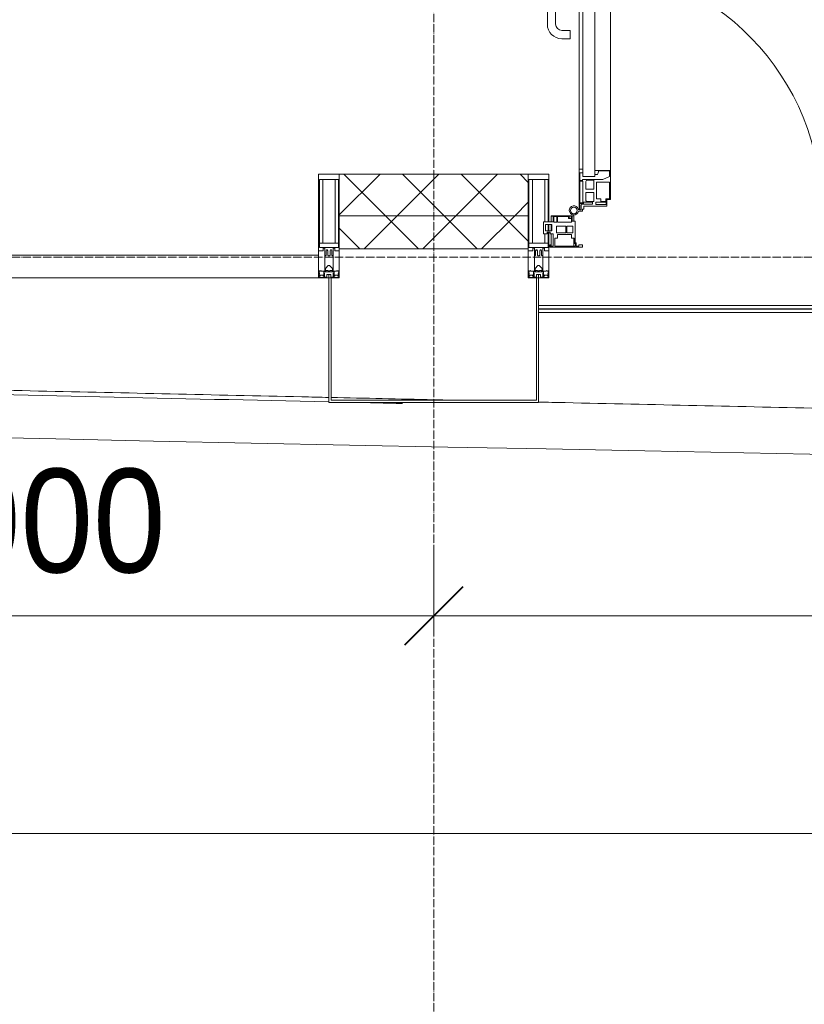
# Model space of a CAD drawing. Header units: millimetres. Extents: x 5617 to 183965, y 7718 to 172958.
# Tile 23 of 120: x 46127 to 48018, y 13599 to 15972. Entities that reach past the tile are written whole.
import ezdxf

# ---------------------------------------------------------------- set-up
doc = ezdxf.new("R2010")
doc.units = ezdxf.units.MM
doc.linetypes.add('ADSK_Линия сетки', pattern=[25, 20, -2.5, 0, -2.5])
doc.linetypes.add('Линия сетки', pattern=[25, 20, -2.5, 0, -2.5])
for name, color, linetype, lineweight in [('Двери', 7, 'Continuous', 18), ('Импосты витража', 7, 'Continuous', 18), ('Колонны', 7, 'Continuous', 18), ('Ограждение', 7, 'Continuous', 18), ('Оси', 7, 'Continuous', 9), ('Панели витража', 7, 'Continuous', 18), ('Поручни', 7, 'Continuous', 18), ('Размеры', 7, 'Continuous', 9), ('Размеры-100', 7, 'Continuous', 9), ('Стены разрез', 7, 'Continuous', 40), ('Стены штриховка', 7, 'Continuous', 40), ('Форма', 7, 'Continuous', 18), ('Формообразующий элемент-перекрытие', 7, 'Continuous', 18), ('Элементы узлов', 7, 'Continuous', 18)]:
    doc.layers.add(name, color=color, linetype=linetype, lineweight=lineweight)
doc.styles.add('Arial', font='arial.ttf', dxfattribs={"width": 0.9, "height": 250})
doc.dimstyles.new('Основной_2_5_мм', dxfattribs={"dimscale": 304.8, "dimtxt": 255.06485, "dimasz": 0.463911, "dimexe": 0.492126, "dimexo": 0.492126, "dimgap": 0.098425, "dimtad": 1, "dimdec": 0, "dimdsep": 46, "dimtxsty": 'Arial', "dimblk1": 'OBLIQUE', "dimblk2": 'OBLIQUE', "dimsah": 1, "dimcen": 0.09, "dimdle": 0.492126, "dimazin": 2, "dimtfac": 1, "dimtdec": 4, "dimtix": 1, "dimtmove": 0, "dimatfit": 3, "dimfxl": 1, "dimtvp": 1, "dimtolj": 1, "dimtzin": 0, "dimlwd": 20, "dimlwe": 20, "dimarcsym": 2})
pattern_1 = [(45, (0, 0), (-70.71068, 70.71068), []), (135, (0, 0), (-70.71068, -70.71068), [])]

# ---------------------------------------------------------------- blocks, each defined once
blk = doc.blocks.new('A_PAN_ALU_Door_Double - EXT_1_Double_EQ-7506763-МКСС_К4_L05_18_600_')
at = {"layer": 'Двери', "color": 254, "lineweight": 5, "true_color": 0xcccccc}
for p, q in [((-575.1, -160.7), (-585.4, -160.7)), ((-583.7, -164.2), (-583.7, -262.2)), ((-581.6, -179.2), (-581.6, -164.2)), ((-581.6, -164.2), (-578.6, -164.2)), ((-578.6, -164.2), (-578.6, -174.5)), ((-575.1, -165.6), (-575.1, -160.7)), ((-572.4, -165.6), (-575.1, -165.6)), ((-572.4, -173.3), (-572.4, -165.6)), ((572.4, -165.6), (575.1, -165.6)), ((572.4, -173.3), (572.4, -165.6)), ((575.1, -160.7), (585.4, -160.7)), ((575.1, -165.6), (575.1, -160.7)), ((581.6, -164.2), (578.6, -164.2)), ((578.6, -164.2), (578.6, -174.5)), ((581.6, -179.2), (581.6, -164.2)), ((583.7, -164.2), (583.7, -262.2)), ((-572.9, -179.2), (-581.6, -179.2)), ((-581.6, -233.4), (-581.6, -180.9)), ((-581.6, -180.9), (-574.6, -180.9)), ((-575.5, -177.5), (-551.3, -177.5)), ((-574.6, -180.9), (-574.6, -233.4)), ((-572.9, -182.2), (-572.9, -179.2)), ((-551.3, -182.2), (-572.9, -182.2)), ((-517.1, -173.3), (-572.4, -173.3)), ((-567.6, -186.7), (-566.1, -184)), ((-567.6, -205.7), (-567.6, -186.7)), ((-566.1, -184), (-547.7, -184)), ((-551.3, -177.5), (-551.3, -182.2)), ((-547.7, -184), (-547.7, -205.7)), ((-543.6, -182.2), (-543.6, -176.7)), ((-543.6, -176.7), (-518.6, -176.7)), ((-518.6, -182.2), (-543.6, -182.2)), ((-531.2, -191), (-531.2, -184.4)), ((-531.2, -184.4), (-518.8, -184.4)), ((-518.8, -184.4), (-518.8, -191)), ((-518.6, -176.7), (-518.6, -182.2)), ((-517.1, -189.3), (-517.1, -173.3)), ((-508.2, -189.3), (-517.1, -189.3)), ((-508.2, -259.2), (-508.2, -189.3)), ((508.2, -189.3), (517.1, -189.3)), ((508.2, -259.2), (508.2, -189.3)), ((517.1, -173.3), (572.4, -173.3)), ((517.1, -189.3), (517.1, -173.3)), ((518.6, -176.7), (518.6, -182.2)), ((543.6, -176.7), (518.6, -176.7)), ((518.6, -182.2), (543.6, -182.2)), ((518.8, -184.4), (518.8, -191)), ((531.2, -184.4), (518.8, -184.4)), ((531.2, -191), (531.2, -184.4)), ((543.6, -182.2), (543.6, -176.7)), ((547.7, -184), (547.7, -205.7)), ((566.1, -184), (547.7, -184)), ((551.3, -177.5), (551.3, -182.2)), ((575.5, -177.5), (551.3, -177.5)), ((551.3, -182.2), (572.9, -182.2)), ((567.6, -186.7), (566.1, -184)), ((567.6, -205.7), (567.6, -186.7)), ((572.9, -179.2), (581.6, -179.2)), ((572.9, -182.2), (572.9, -179.2)), ((574.6, -180.9), (574.6, -233.4)), ((581.6, -180.9), (574.6, -180.9)), ((581.6, -233.4), (581.6, -180.9)), ((-547.7, -205.7), (-567.6, -205.7)), ((-567.6, -232.6), (-567.6, -213.6)), ((-567.6, -213.6), (-547.7, -213.6)), ((-547.7, -213.6), (-547.7, -235.3)), ((-541.3, -230.6), (-541.3, -191)), ((-541.3, -191), (-531.2, -191)), ((-518.8, -191), (-510.6, -191)), ((-510.6, -191), (-510.6, -230.6)), ((510.6, -191), (510.6, -230.6)), ((518.8, -191), (510.6, -191)), ((541.3, -191), (531.2, -191)), ((541.3, -230.6), (541.3, -191)), ((547.7, -205.7), (567.6, -205.7)), ((567.6, -213.6), (547.7, -213.6)), ((547.7, -213.6), (547.7, -235.3)), ((567.6, -232.6), (567.6, -213.6)), ((-574.6, -233.4), (-581.6, -233.4)), ((-581.6, -253.1), (-581.6, -235.1)), ((-581.6, -235.1), (-575.4, -235.1)), ((-575.4, -235.1), (-575.4, -237.1)), ((-575.4, -237.1), (-526.4, -237.1)), ((-566.1, -235.3), (-567.6, -232.6)), ((-547.7, -235.3), (-566.1, -235.3)), ((-510.6, -230.6), (-541.3, -230.6)), ((-526.4, -237.1), (-510.6, -244.7)), ((510.6, -230.6), (541.3, -230.6)), ((526.4, -237.1), (510.6, -244.7)), ((575.4, -237.1), (526.4, -237.1)), ((547.7, -235.3), (566.1, -235.3)), ((566.1, -235.3), (567.6, -232.6)), ((574.6, -233.4), (581.6, -233.4)), ((575.4, -235.1), (575.4, -237.1)), ((581.6, -235.1), (575.4, -235.1)), ((581.6, -253.1), (581.6, -235.1)), ((-583.7, -244.2), (-583.7, -677.3)), ((-574.6, -253.1), (-581.6, -253.1)), ((-574.6, -244.2), (-546, -244.2)), ((-574.6, -244.2), (-574.6, -677.3)), ((-574.6, -262.2), (-574.6, -253.1)), ((-546, -677.3), (-546, -244.2)), ((-539.3, -249.6), (-546, -249.6)), ((-546, -249.6), (-546, -259.2)), ((-546, -259.2), (-508.2, -259.2)), ((-537.1, -255.7), (-539.3, -249.6)), ((-537.1, -257.7), (-537.1, -255.7)), ((-510.6, -257.7), (-537.1, -257.7)), ((-510.6, -244.7), (-510.6, -257.7)), ((-508.2, -662.3), (-508.2, -259.2)), ((546, -259.2), (508.2, -259.2)), ((508.2, -662.3), (508.2, -259.2)), ((510.6, -244.7), (510.6, -257.7)), ((510.6, -257.7), (537.1, -257.7)), ((537.1, -255.7), (539.3, -249.6)), ((537.1, -257.7), (537.1, -255.7)), ((539.3, -249.6), (546, -249.6)), ((546, -677.3), (546, -244.2)), ((574.6, -244.2), (546, -244.2)), ((546, -249.6), (546, -259.2)), ((574.6, -244.2), (574.6, -677.3)), ((574.6, -253.1), (581.6, -253.1)), ((574.6, -262.2), (574.6, -253.1)), ((583.7, -244.2), (583.7, -677.3)), ((-583.7, -262.2), (-574.6, -262.2)), ((583.7, -262.2), (574.6, -262.2)), ((-574.6, -659.3), (-583.7, -659.3)), ((-583.7, -659.3), (-583.7, -758.9)), ((-574.6, -659.3), (-583.7, -659.3)), ((-583.7, -659.3), (-583.7, -758.9)), ((-574.6, -668.4), (-574.6, -659.3)), ((-574.6, -668.4), (-574.6, -659.3)), ((-508.2, -662.3), (-546, -662.3)), ((-546, -662.3), (-546, -672)), ((-508.2, -662.3), (-546, -662.3)), ((-546, -662.3), (-546, -672)), ((-537.1, -665.9), (-537.1, -663.8)), ((-537.1, -663.8), (-510.6, -663.8)), ((-537.1, -665.9), (-537.1, -663.8)), ((-537.1, -663.8), (-510.6, -663.8)), ((-510.6, -663.8), (-510.6, -676.8)), ((-510.6, -663.8), (-510.6, -676.8)), ((-508.2, -732.3), (-508.2, -662.3)), ((-508.2, -732.3), (-508.2, -662.3)), ((508.2, -662.3), (546, -662.3)), ((508.2, -732.3), (508.2, -662.3)), ((508.2, -662.3), (546, -662.3)), ((508.2, -732.3), (508.2, -662.3)), ((510.6, -663.8), (510.6, -676.8)), ((537.1, -663.8), (510.6, -663.8)), ((510.6, -663.8), (510.6, -676.8)), ((537.1, -663.8), (510.6, -663.8)), ((537.1, -665.9), (537.1, -663.8)), ((537.1, -665.9), (537.1, -663.8)), ((546, -662.3), (546, -672)), ((546, -662.3), (546, -672)), ((574.6, -659.3), (583.7, -659.3)), ((574.6, -668.4), (574.6, -659.3)), ((574.6, -659.3), (583.7, -659.3)), ((574.6, -668.4), (574.6, -659.3)), ((583.7, -659.3), (583.7, -758.9)), ((583.7, -659.3), (583.7, -758.9)), ((-581.6, -686.5), (-581.6, -668.4)), ((-581.6, -668.4), (-574.6, -668.4)), ((-581.6, -686.5), (-581.6, -668.4)), ((-581.6, -668.4), (-574.6, -668.4)), ((-575.4, -686.5), (-581.6, -686.5)), ((-575.4, -686.5), (-581.6, -686.5)), ((-581.6, -740.6), (-581.6, -688.2)), ((-581.6, -688.2), (-574.6, -688.2)), ((-581.6, -740.6), (-581.6, -688.2)), ((-581.6, -688.2), (-574.6, -688.2)), ((-526.4, -684.5), (-575.4, -684.5)), ((-575.4, -684.5), (-575.4, -686.5)), ((-526.4, -684.5), (-575.4, -684.5)), ((-575.4, -684.5), (-575.4, -686.5)), ((-574.6, -677.3), (-546, -677.3)), ((-574.6, -688.2), (-574.6, -740.6)), ((-574.6, -688.2), (-574.6, -740.6)), ((-567.6, -688.9), (-566.1, -686.3)), ((-567.6, -688.9), (-566.1, -686.3)), ((-566.1, -686.3), (-547.7, -686.3)), ((-566.1, -686.3), (-547.7, -686.3)), ((-547.7, -686.3), (-547.7, -708)), ((-547.7, -686.3), (-547.7, -708)), ((-546, -672), (-539.3, -672)), ((-546, -672), (-539.3, -672)), ((-539.3, -672), (-537.1, -665.9)), ((-539.3, -672), (-537.1, -665.9)), ((-510.6, -676.8), (-526.4, -684.5)), ((-510.6, -676.8), (-526.4, -684.5)), ((510.6, -676.8), (526.4, -684.5)), ((510.6, -676.8), (526.4, -684.5)), ((526.4, -684.5), (575.4, -684.5)), ((526.4, -684.5), (575.4, -684.5)), ((539.3, -672), (537.1, -665.9)), ((539.3, -672), (537.1, -665.9)), ((546, -672), (539.3, -672)), ((546, -672), (539.3, -672)), ((574.6, -677.3), (546, -677.3)), ((547.7, -686.3), (547.7, -708)), ((566.1, -686.3), (547.7, -686.3)), ((547.7, -686.3), (547.7, -708)), ((566.1, -686.3), (547.7, -686.3)), ((567.6, -688.9), (566.1, -686.3)), ((567.6, -688.9), (566.1, -686.3)), ((581.6, -668.4), (574.6, -668.4)), ((581.6, -668.4), (574.6, -668.4)), ((581.6, -688.2), (574.6, -688.2)), ((574.6, -688.2), (574.6, -740.6)), ((581.6, -688.2), (574.6, -688.2)), ((574.6, -688.2), (574.6, -740.6)), ((575.4, -684.5), (575.4, -686.5)), ((575.4, -684.5), (575.4, -686.5)), ((575.4, -686.5), (581.6, -686.5)), ((575.4, -686.5), (581.6, -686.5)), ((581.6, -686.5), (581.6, -668.4)), ((581.6, -686.5), (581.6, -668.4)), ((581.6, -740.6), (581.6, -688.2)), ((581.6, -740.6), (581.6, -688.2)), ((-567.6, -708), (-567.6, -688.9)), ((-567.6, -708), (-567.6, -688.9)), ((-547.7, -708), (-567.6, -708)), ((-547.7, -708), (-567.6, -708)), ((-541.3, -730.5), (-541.3, -691)), ((-541.3, -691), (-510.6, -691)), ((-541.3, -730.5), (-541.3, -691)), ((-541.3, -691), (-510.6, -691)), ((-510.6, -691), (-510.6, -730.6)), ((-510.6, -691), (-510.6, -730.6)), ((541.3, -691), (510.6, -691)), ((510.6, -691), (510.6, -730.6)), ((541.3, -691), (510.6, -691)), ((510.6, -691), (510.6, -730.6)), ((541.3, -730.5), (541.3, -691)), ((541.3, -730.5), (541.3, -691)), ((547.7, -708), (567.6, -708)), ((547.7, -708), (567.6, -708)), ((567.6, -708), (567.6, -688.9)), ((567.6, -708), (567.6, -688.9)), ((-567.6, -734.8), (-567.6, -715.8)), ((-567.6, -715.8), (-547.7, -715.8)), ((-567.6, -734.8), (-567.6, -715.8)), ((-567.6, -715.8), (-547.7, -715.8)), ((-566.1, -737.5), (-567.6, -734.8)), ((-566.1, -737.5), (-567.6, -734.8)), ((-547.7, -715.8), (-547.7, -737.5)), ((-547.7, -715.8), (-547.7, -737.5)), ((-531.2, -730.5), (-541.3, -730.5)), ((-531.2, -730.5), (-541.3, -730.5)), ((-531.2, -737.1), (-531.2, -730.5)), ((-531.2, -737.1), (-531.2, -730.5)), ((-510.6, -730.6), (-518.8, -730.6)), ((-518.8, -730.6), (-518.8, -737.1)), ((-510.6, -730.6), (-518.8, -730.6)), ((-518.8, -730.6), (-518.8, -737.1)), ((-517.1, -741.8), (-517.1, -732.3)), ((-517.1, -732.3), (-508.2, -732.3)), ((-517.1, -741.8), (-517.1, -732.3)), ((-517.1, -732.3), (-508.2, -732.3)), ((517.1, -732.3), (508.2, -732.3)), ((517.1, -732.3), (508.2, -732.3)), ((510.6, -730.6), (518.8, -730.6)), ((510.6, -730.6), (518.8, -730.6)), ((517.1, -741.8), (517.1, -732.3)), ((517.1, -741.8), (517.1, -732.3)), ((518.8, -730.6), (518.8, -737.1)), ((518.8, -730.6), (518.8, -737.1)), ((531.2, -730.5), (541.3, -730.5)), ((531.2, -737.1), (531.2, -730.5)), ((531.2, -730.5), (541.3, -730.5)), ((531.2, -737.1), (531.2, -730.5)), ((567.6, -715.8), (547.7, -715.8)), ((547.7, -715.8), (547.7, -737.5)), ((567.6, -715.8), (547.7, -715.8)), ((547.7, -715.8), (547.7, -737.5)), ((566.1, -737.5), (567.6, -734.8)), ((566.1, -737.5), (567.6, -734.8)), ((567.6, -734.8), (567.6, -715.8)), ((567.6, -734.8), (567.6, -715.8)), ((-583.7, -758.9), (-578.6, -758.9)), ((-583.7, -758.9), (-578.6, -758.9)), ((-574.6, -740.6), (-581.6, -740.6)), ((-574.6, -740.6), (-581.6, -740.6)), ((-581.6, -750.3), (-581.6, -742.3)), ((-581.6, -742.3), (-572.9, -742.3)), ((-581.6, -750.3), (-581.6, -742.3)), ((-581.6, -742.3), (-572.9, -742.3)), ((-579.8, -750.3), (-581.6, -750.3)), ((-579.8, -750.3), (-581.6, -750.3)), ((-578.6, -748.9), (-579.8, -748.9)), ((-579.8, -748.9), (-579.8, -750.3)), ((-578.6, -748.9), (-579.8, -748.9)), ((-579.8, -748.9), (-579.8, -750.3)), ((-578.6, -758.9), (-578.6, -748.9)), ((-578.6, -758.9), (-578.6, -748.9)), ((-572.9, -742.3), (-572.9, -739.3)), ((-572.9, -739.3), (-543.6, -739.3)), ((-572.9, -742.3), (-572.9, -739.3)), ((-572.9, -739.3), (-543.6, -739.3)), ((-547.7, -737.5), (-566.1, -737.5)), ((-547.7, -737.5), (-566.1, -737.5)), ((-543.6, -739.3), (-543.6, -744.8)), ((-543.6, -739.3), (-543.6, -744.8)), ((-543.6, -744.8), (-518.6, -744.8)), ((-543.6, -744.8), (-518.6, -744.8)), ((-518.8, -737.1), (-531.2, -737.1)), ((-518.8, -737.1), (-531.2, -737.1)), ((-518.6, -744.8), (-518.6, -741.8)), ((-518.6, -741.8), (-517.1, -741.8)), ((-518.6, -744.8), (-518.6, -741.8)), ((-518.6, -741.8), (-517.1, -741.8)), ((518.6, -741.8), (517.1, -741.8)), ((518.6, -741.8), (517.1, -741.8)), ((518.6, -744.8), (518.6, -741.8)), ((518.6, -744.8), (518.6, -741.8)), ((543.6, -744.8), (518.6, -744.8)), ((543.6, -744.8), (518.6, -744.8)), ((518.8, -737.1), (531.2, -737.1)), ((518.8, -737.1), (531.2, -737.1)), ((543.6, -739.3), (543.6, -744.8)), ((572.9, -739.3), (543.6, -739.3)), ((543.6, -739.3), (543.6, -744.8)), ((572.9, -739.3), (543.6, -739.3)), ((547.7, -737.5), (566.1, -737.5)), ((547.7, -737.5), (566.1, -737.5)), ((572.9, -742.3), (572.9, -739.3)), ((572.9, -742.3), (572.9, -739.3)), ((581.6, -742.3), (572.9, -742.3)), ((581.6, -742.3), (572.9, -742.3)), ((574.6, -740.6), (581.6, -740.6)), ((574.6, -740.6), (581.6, -740.6)), ((578.6, -748.9), (579.8, -748.9)), ((578.6, -758.9), (578.6, -748.9)), ((578.6, -748.9), (579.8, -748.9)), ((578.6, -758.9), (578.6, -748.9)), ((583.7, -758.9), (578.6, -758.9)), ((583.7, -758.9), (578.6, -758.9)), ((579.8, -748.9), (579.8, -750.3)), ((579.8, -748.9), (579.8, -750.3)), ((579.8, -750.3), (581.6, -750.3)), ((579.8, -750.3), (581.6, -750.3)), ((581.6, -750.3), (581.6, -742.3)), ((581.6, -750.3), (581.6, -742.3))]:
    blk.add_line(p, q, dxfattribs=at)
at = {"layer": 'Двери', "color": 254, "lineweight": 5, "true_color": 0xe5e5e5}
for p, q in [((-625.1, -576.5), (-605.1, -576.5)), ((-605.1, -576.5), (-605.1, -596.5)), ((625.1, -576.5), (605.1, -576.5)), ((605.1, -576.5), (605.1, -596.5)), ((-660.1, -685.7), (-660.1, -611.5)), ((-640.1, -611.5), (-640.1, -683.8)), ((-605.1, -596.5), (-625.1, -596.5)), ((605.1, -596.5), (625.1, -596.5)), ((640.1, -611.5), (640.1, -683.8)), ((660.1, -685.7), (660.1, -611.5)), ((-624.5, -698.8), (-597.6, -697.7)), ((-597.6, -723.5), (-597.6, -696)), ((-595.1, -693.5), (-583.6, -693.5)), ((595.1, -693.5), (583.6, -693.5)), ((597.6, -723.5), (597.6, -696)), ((624.5, -698.8), (597.6, -697.7)), ((-597.6, -721.7), (-626.4, -720.7)), ((-583.6, -726), (-595.1, -726)), ((583.6, -726), (595.1, -726)), ((597.6, -721.7), (626.4, -720.7))]:
    blk.add_line(p, q, dxfattribs=at)
at = {"layer": 'Двери', "color": 254, "lineweight": 5, "true_color": 0xcccccc}
for centre, radius, start, end in [((-596.2, -162.7), 11, 9.9716, 343.953), ((-596.2, -162.6), 8, 90, 270), ((-596.2, -162.6), 8, 270, 90), ((-583.7, -166.3), 2.03, 90, 163.9279), ((583.7, -166.3), 2.03, 16.0721, 90), ((596.2, -162.7), 11, 196.047, 170.0284), ((596.2, -162.6), 8, 90, 270), ((596.2, -162.6), 8, 270, 90), ((-575.5, -174.5), 3, 180, 270), ((575.5, -174.5), 3, 270, 0)]:
    blk.add_arc(centre, radius, start, end, dxfattribs=at)
at = {"layer": 'Двери', "color": 254, "lineweight": 5, "true_color": 0xe5e5e5}
for centre, radius, start, end in [((-596.2, -162.6), 596.2, 270.9387, 0.704), ((596.2, -162.6), 596.2, 179.296, 269.0613), ((-625.1, -611.5), 35, 90, 180), ((625.1, -611.5), 35, 0, 90), ((-625.1, -611.5), 15, 90, 180), ((625.1, -611.5), 15, 0, 90), ((-625.1, -685.7), 35, 180, 267.8055), ((-625.1, -683.8), 15, 180, 272.1944), ((625.1, -683.8), 15, 267.8056, 0), ((625.1, -685.7), 35, 272.1945, 0), ((-595.1, -696), 2.5, 90, 180), ((595.1, -696), 2.5, 0, 90), ((-595.1, -723.5), 2.5, 180, 270), ((595.1, -723.5), 2.5, 270, 0)]:
    blk.add_arc(centre, radius, start, end, dxfattribs=at)
at = {"layer": 'Панели витража', "color": 254, "lineweight": 5, "true_color": 0xcccccc}
for p, q in [((-654.3, -79.5), (-654.3, -74.5)), ((-654.3, -74.5), (-575.3, -74.5)), ((-652.8, -79.5), (-654.3, -79.5)), ((-652.8, -76.7), (-652.8, -79.5)), ((-646.3, -76.7), (-652.8, -76.7)), ((-651.2, -76.7), (-651.2, -106.6)), ((-646.3, -106.6), (-646.3, -76.7)), ((-592, -76.3), (-642.4, -76.3)), ((-642.4, -76.3), (-642.4, -95.5)), ((-596.2, -95.5), (-596.2, -76.2)), ((-595.8, -89), (-595, -88.2)), ((-595.8, -95.5), (-595.8, -89)), ((-595, -83.1), (-592, -83.1)), ((-595, -88.2), (-595, -83.1)), ((-593.3, -84.8), (-593.3, -136.5)), ((-590.3, -84.8), (-593.3, -84.8)), ((-592, -83.1), (-592, -76.3)), ((-590.3, -76.5), (-590.3, -84.8)), ((-583.9, -76.5), (-590.3, -76.5)), ((-583.9, -79.5), (-583.9, -76.5)), ((-575.3, -79.5), (-583.9, -79.5)), ((-575.3, -74.5), (-575.3, -79.5)), ((575.3, -74.5), (654.3, -74.5)), ((575.3, -79.5), (575.3, -74.5)), ((583.9, -79.5), (575.3, -79.5)), ((583.9, -76.5), (583.9, -79.5)), ((590.3, -76.5), (583.9, -76.5)), ((590.3, -84.8), (590.3, -76.5)), ((593.3, -84.8), (590.3, -84.8)), ((592, -76.3), (592, -83.1)), ((642.4, -76.3), (592, -76.3)), ((592, -83.1), (595, -83.1)), ((593.3, -136.5), (593.3, -84.8)), ((595, -83.1), (595, -88.2)), ((595, -88.2), (595.8, -89)), ((595.8, -89), (595.8, -95.5)), ((596.2, -76.2), (596.2, -95.5)), ((642.4, -95.5), (642.4, -76.3)), ((646.3, -76.7), (646.3, -106.6)), ((652.8, -76.7), (646.3, -76.7)), ((651.2, -106.6), (651.2, -76.7)), ((652.8, -79.5), (652.8, -76.7)), ((654.3, -79.5), (652.8, -79.5)), ((654.3, -74.5), (654.3, -79.5)), ((-669.2, -106.6), (-660.2, -106.6)), ((-669.2, -135.1), (-669.2, -106.6)), ((-664.2, -113.4), (-664.2, -128.4)), ((-649.2, -113.4), (-664.2, -113.4)), ((-660.2, -106.6), (-660.2, -110.1)), ((-660.2, -110.1), (-653.3, -110.1)), ((-653.3, -106.6), (-646.3, -106.6)), ((-653.3, -110.1), (-653.3, -106.6)), ((-651.2, -113.4), (-651.2, -128.4)), ((-649.2, -128.4), (-649.2, -113.4)), ((-642.4, -95.5), (-635.3, -95.5)), ((-637.8, -108.8), (-637.8, -125)), ((-615.2, -108.8), (-637.8, -108.8)), ((-635.3, -95.5), (-635.3, -105)), ((-635.3, -105), (-602.1, -105)), ((-615.2, -125), (-615.2, -108.8)), ((-613, -108.8), (-613, -125)), ((-598.7, -108.8), (-613, -108.8)), ((-602.1, -95.5), (-595.8, -95.5)), ((-602.1, -105), (-602.1, -95.5)), ((-598.7, -125), (-598.7, -108.8)), ((595.8, -95.5), (602.1, -95.5)), ((598.7, -108.8), (598.7, -125)), ((613, -108.8), (598.7, -108.8)), ((602.1, -95.5), (602.1, -105)), ((602.1, -105), (635.3, -105)), ((613, -125), (613, -108.8)), ((615.2, -108.8), (615.2, -125)), ((637.8, -108.8), (615.2, -108.8)), ((635.3, -95.5), (642.4, -95.5)), ((635.3, -105), (635.3, -95.5)), ((637.8, -125), (637.8, -108.8)), ((646.3, -106.6), (653.3, -106.6)), ((649.2, -113.4), (649.2, -128.4)), ((664.2, -113.4), (649.2, -113.4)), ((651.2, -128.4), (651.2, -113.4)), ((653.3, -106.6), (653.3, -110.1)), ((653.3, -110.1), (660.2, -110.1)), ((660.2, -106.6), (669.2, -106.6)), ((660.2, -110.1), (660.2, -106.6)), ((664.2, -128.4), (664.2, -113.4)), ((669.2, -106.6), (669.2, -135.1)), ((-645.9, -135.1), (-669.2, -135.1)), ((-664.2, -128.4), (-649.2, -128.4)), ((-651.2, -135.1), (-651.2, -148.5)), ((-645.9, -148.5), (-645.9, -135.1)), ((-644.3, -134.5), (-644.3, -148.2)), ((-637.3, -134.5), (-644.3, -134.5)), ((-637.8, -125), (-615.2, -125)), ((-637.3, -148.2), (-637.3, -134.5)), ((-635.9, -134.2), (-635.9, -148.4)), ((-601.9, -134.2), (-635.9, -134.2)), ((-613, -125), (-598.7, -125)), ((-601.9, -142.8), (-601.9, -134.2)), ((-600.3, -136.5), (-600.3, -150)), ((-593.3, -136.5), (-600.3, -136.5)), ((-596.2, -150), (-596.2, -136.5)), ((600.3, -136.5), (593.3, -136.5)), ((596.2, -136.5), (596.2, -150)), ((598.7, -125), (613, -125)), ((600.3, -150), (600.3, -136.5)), ((635.9, -134.2), (601.9, -134.2)), ((601.9, -134.2), (601.9, -142.8)), ((615.2, -125), (637.8, -125)), ((635.9, -148.4), (635.9, -134.2)), ((637.3, -134.5), (637.3, -148.2)), ((644.3, -134.5), (637.3, -134.5)), ((644.3, -148.2), (644.3, -134.5)), ((645.9, -135.1), (645.9, -148.5)), ((669.2, -135.1), (645.9, -135.1)), ((649.2, -128.4), (664.2, -128.4)), ((651.2, -148.5), (651.2, -135.1)), ((-651.2, -148.5), (-645.9, -148.5)), ((-651.2, -150), (-651.2, -148.5)), ((-600.3, -150), (-651.2, -150)), ((-644.3, -148.2), (-637.3, -148.2)), ((-635.9, -148.4), (-608.9, -148.4)), ((-608.9, -142.8), (-601.9, -142.8)), ((-608.9, -148.4), (-608.9, -142.8)), ((-607.5, -144.4), (-607.5, -148.7)), ((-601.5, -144.4), (-607.5, -144.4)), ((-607.5, -148.7), (-601.5, -148.7)), ((-601.5, -148.7), (-601.5, -144.4)), ((-600.3, -150), (-596.2, -150)), ((596.2, -150), (600.3, -150)), ((651.2, -150), (600.3, -150)), ((601.5, -144.4), (601.5, -148.7)), ((607.5, -144.4), (601.5, -144.4)), ((601.5, -148.7), (607.5, -148.7)), ((601.9, -142.8), (608.9, -142.8)), ((607.5, -148.7), (607.5, -144.4)), ((608.9, -142.8), (608.9, -148.4)), ((608.9, -148.4), (635.9, -148.4)), ((637.3, -148.2), (644.3, -148.2)), ((645.9, -148.5), (651.2, -148.5)), ((651.2, -148.5), (651.2, -150))]:
    blk.add_line(p, q, dxfattribs=at)
blk = doc.blocks.new('Rectangular Mullion - 50Wx250H-2623690-МКСС_К4_L05_18_600_')
at = {"layer": 'Элементы узлов', "color": 254, "lineweight": 5, "true_color": 0xcccccc}
for p, q in [((-25, 65.2), (-25, 250)), ((-25, 250), (0, 250)), ((25, 250), (0, 250)), ((25, 65.2), (25, 250)), ((-23, 237.3), (0, 237.3)), ((-23, 237.3), (-23, 73.6)), ((-14.9, 84), (-14.9, 237.3)), ((23, 237.3), (0, 237.3)), ((14.9, 84), (14.9, 237.3)), ((23, 237.3), (23, 73.6)), ((0, 84), (-23, 84)), ((-0.5, 73.6), (-23, 73.6)), ((-14, 71.3), (-14, 65.2)), ((-10, 71.3), (-14, 71.3)), ((-10, 53), (-10, 71.3)), ((0, 84), (23, 84)), ((0.5, 73.6), (23, 73.6)), ((10, 71.3), (14, 71.3)), ((10, 53), (10, 71.3)), ((14, 71.3), (14, 65.2)), ((-14, 65.2), (-25, 65.2)), ((-8.7, 53), (-10, 53)), ((-10, 53), (-10, 17)), ((-8.7, 53), (-7, 54.7)), ((-7, 65.2), (-5.9, 67.3)), ((-7, 65.2), (-7, 54.7)), ((-4.1, 67.3), (-5.9, 67.3)), ((-4.1, 67.3), (-2.9, 65.1)), ((-2.9, 65.1), (-2.9, 54.6)), ((-1.3, 53), (-2.9, 54.6)), ((0, 53), (-1.3, 53)), ((0, 53), (1.3, 53)), ((1.3, 53), (2.9, 54.6)), ((4.1, 67.3), (2.9, 65.1)), ((2.9, 65.1), (2.9, 54.6)), ((4.1, 67.3), (5.9, 67.3)), ((7, 65.2), (5.9, 67.3)), ((7, 65.2), (7, 54.7)), ((8.7, 53), (7, 54.7)), ((8.7, 53), (10, 53)), ((10, 53), (10, 17)), ((14, 65.2), (25, 65.2)), ((-8.5, 23), (-1.5, 30)), ((-1.5, 30), (0, 30)), ((1.5, 30), (0, 30)), ((8.5, 23), (1.5, 30)), ((-23.8, 14.6), (-25, 14.2)), ((-25, 0), (-25, 14.2)), ((-22.3, 17), (-23.8, 17)), ((-23.8, 17), (-23.8, 14.6)), ((-22.5, 10.6), (-23.8, 14.6)), ((-22.5, 10.6), (-23.7, 9.9)), ((-23.7, 1.3), (-23.7, 9.9)), ((-23.7, 1.3), (-11.8, 1.3)), ((-23.2, 10.2), (-22.5, 8)), ((-22.5, 8), (-22.5, 4.5)), ((-21.3, 4.5), (-22.5, 4.5)), ((-22.3, 17), (-22.3, 16)), ((-22.3, 16), (-21.3, 16)), ((-19, 17.6), (-21.3, 16)), ((-21.3, 4.5), (-21.3, 6.5)), ((-21.3, 6.5), (-14.2, 6.5)), ((-18.4, 16.6), (-19, 17.6)), ((-7.4, 16.6), (-18.4, 16.6)), ((-14.2, 6.5), (-14.2, 4.5)), ((-13.2, 4.5), (-14.2, 4.5)), ((-13.2, 4.5), (-12.2, 7.2)), ((-12.7, 7.6), (-11.3, 11.4)), ((-12.7, 7.6), (-11.8, 6.9)), ((-12.2, 9), (-12.2, 14.8)), ((-12.2, 14.8), (0, 14.8)), ((-11.8, 1.3), (-11.8, 6.9)), ((-10.5, 11.2), (-11.3, 11.4)), ((-10.5, 1.5), (-10.5, 11.2)), ((-4.8, 1.5), (-10.5, 1.5)), ((-10, 17), (-7.5, 17)), ((-8.5, 18.5), (-8.5, 23)), ((-7.5, 18.5), (-8.5, 18.5)), ((-7.5, 17), (-7.5, 18.5)), ((-7.4, 18), (-7.4, 16.6)), ((-2.6, 18), (-7.4, 18)), ((0, 8), (-4.8, 8)), ((-4.8, 1.5), (-4.8, 8)), ((-2.6, 18), (-2.6, 16.8)), ((-2.6, 16.8), (0, 16.8)), ((2.6, 16.8), (0, 16.8)), ((0, 14.8), (0, 16.8)), ((0, 14.8), (0, 16.8)), ((12.2, 14.8), (0, 14.8)), ((0, 0), (0, 8)), ((0, 8), (4.8, 8)), ((0, 0), (0, 8)), ((2.6, 18), (2.6, 16.8)), ((2.6, 18), (7.4, 18)), ((4.8, 1.5), (4.8, 8)), ((4.8, 1.5), (10.5, 1.5)), ((7.4, 18), (7.4, 16.6)), ((7.4, 16.6), (18.4, 16.6)), ((7.5, 18.5), (8.5, 18.5)), ((7.5, 17), (7.5, 18.5)), ((10, 17), (7.5, 17)), ((8.5, 18.5), (8.5, 23)), ((10.5, 11.2), (11.3, 11.4)), ((10.5, 1.5), (10.5, 11.2)), ((12.7, 7.6), (11.3, 11.4)), ((12.7, 7.6), (11.8, 6.9)), ((11.8, 1.3), (11.8, 6.9)), ((23.7, 1.3), (11.8, 1.3)), ((12.2, 9), (12.2, 14.8)), ((13.2, 4.5), (12.2, 7.2)), ((13.2, 4.5), (14.2, 4.5)), ((21.3, 6.5), (14.2, 6.5)), ((14.2, 6.5), (14.2, 4.5)), ((18.4, 16.6), (19, 17.6)), ((19, 17.6), (21.3, 16)), ((22.3, 16), (21.3, 16)), ((21.3, 4.5), (21.3, 6.5)), ((21.3, 4.5), (22.5, 4.5)), ((22.3, 17), (22.3, 16)), ((22.3, 17), (23.8, 17)), ((22.5, 10.6), (23.8, 14.6)), ((22.5, 10.6), (23.7, 9.9)), ((23.2, 10.2), (22.5, 8)), ((22.5, 8), (22.5, 4.5)), ((23.7, 1.3), (23.7, 9.9)), ((23.8, 17), (23.8, 14.6)), ((23.8, 14.6), (25, 14.2)), ((25, 0), (25, 14.2)), ((-25, 0), (0, 0)), ((25, 0), (0, 0))]:
    blk.add_line(p, q, dxfattribs=at)
for centre, start, end in [((-0.5, 73.1), 360, 90), ((0.5, 73.1), 90, 180)]:
    blk.add_arc(centre, 0.5, start, end, dxfattribs=at)
blk = doc.blocks.new('Rectangular Mullion - R_StandardFrame_50Wx250H-V47-МКСС_К4_L05_18_600_')
at = {"layer": 'Импосты витража', "color": 254, "lineweight": 5, "true_color": 0xcccccc}
for p, q in [((-25, -250), (-25, 0)), ((-25, 0), (0, 0)), ((5, 0), (25, 0)), ((25, 0), (25, -250)), ((25, -250), (-25, -250))]:
    blk.add_line(p, q, dxfattribs=at)
blk = doc.blocks.new('Rectangular Mullion - 50Wx250H-V48-МКСС_К4_L05_18_600_')
at = {"layer": 'Элементы узлов', "color": 254, "lineweight": 5, "true_color": 0xcccccc}
for p, q in [((-25, 65.2), (-25, 250)), ((-25, 250), (0, 250)), ((25, 250), (0, 250)), ((25, 135.1), (25, 250)), ((-23, 237.3), (0, 237.3)), ((-23, 237.3), (-23, 73.6)), ((-14.9, 84), (-14.9, 237.3)), ((23, 237.3), (0, 237.3)), ((14.9, 135.1), (14.9, 237.3)), ((23, 237.3), (23, 135.1)), ((23, 128.4), (23, 113.4)), ((25, 113.4), (25, 128.4)), ((14.9, 84), (14.9, 106.6)), ((23, 110.1), (23, 73.6)), ((25, 65.2), (25, 110.1)), ((0, 84), (-23, 84)), ((-0.5, 73.6), (-23, 73.6)), ((-14, 71.3), (-14, 65.2)), ((-10, 71.3), (-14, 71.3)), ((-10, 53), (-10, 71.3)), ((0, 84), (23, 84)), ((0.5, 73.6), (23, 73.6)), ((10, 71.3), (14, 71.3)), ((10, 53), (10, 71.3)), ((14, 71.3), (14, 65.2)), ((-14, 65.2), (-25, 65.2)), ((-8.7, 53), (-10, 53)), ((-10, 53), (-10, 17)), ((-8.7, 53), (-7, 54.7)), ((-7, 65.2), (-5.9, 67.3)), ((-7, 65.2), (-7, 54.7)), ((-4.1, 67.3), (-5.9, 67.3)), ((-4.1, 67.3), (-2.9, 65.1)), ((-2.9, 65.1), (-2.9, 54.6)), ((-1.3, 53), (-2.9, 54.6)), ((0, 53), (-1.3, 53)), ((0, 53), (1.3, 53)), ((1.3, 53), (2.9, 54.6)), ((4.1, 67.3), (2.9, 65.1)), ((2.9, 65.1), (2.9, 54.6)), ((4.1, 67.3), (5.9, 67.3)), ((7, 65.2), (5.9, 67.3)), ((7, 65.2), (7, 54.7)), ((8.7, 53), (7, 54.7)), ((8.7, 53), (10, 53)), ((10, 53), (10, 17)), ((14, 65.2), (25, 65.2)), ((-8.5, 23), (-1.5, 30)), ((-1.5, 30), (0, 30)), ((1.5, 30), (0, 30)), ((8.5, 23), (1.5, 30)), ((-23.8, 14.6), (-25, 14.2)), ((-25, 0), (-25, 14.2)), ((-22.3, 17), (-23.8, 17)), ((-23.8, 17), (-23.8, 14.6)), ((-22.5, 10.6), (-23.8, 14.6)), ((-22.5, 10.6), (-23.7, 9.9)), ((-23.7, 1.3), (-23.7, 9.9)), ((-23.7, 1.3), (-11.8, 1.3)), ((-23.2, 10.2), (-22.5, 8)), ((-22.5, 8), (-22.5, 4.5)), ((-21.3, 4.5), (-22.5, 4.5)), ((-22.3, 17), (-22.3, 16)), ((-22.3, 16), (-21.3, 16)), ((-19, 17.6), (-21.3, 16)), ((-21.3, 4.5), (-21.3, 6.5)), ((-21.3, 6.5), (-14.2, 6.5)), ((-18.4, 16.6), (-19, 17.6)), ((-7.4, 16.6), (-18.4, 16.6)), ((-14.2, 6.5), (-14.2, 4.5)), ((-13.2, 4.5), (-14.2, 4.5)), ((-13.2, 4.5), (-12.2, 7.2)), ((-12.7, 7.6), (-11.3, 11.4)), ((-12.7, 7.6), (-11.8, 6.9)), ((-12.2, 9), (-12.2, 14.8)), ((-12.2, 14.8), (0, 14.8)), ((-11.8, 1.3), (-11.8, 6.9)), ((-10.5, 11.2), (-11.3, 11.4)), ((-10.5, 1.5), (-10.5, 11.2)), ((-4.8, 1.5), (-10.5, 1.5)), ((-10, 17), (-7.5, 17)), ((-8.5, 18.5), (-8.5, 23)), ((-7.5, 18.5), (-8.5, 18.5)), ((-7.5, 17), (-7.5, 18.5)), ((-7.4, 18), (-7.4, 16.6)), ((-2.6, 18), (-7.4, 18)), ((0, 8), (-4.8, 8)), ((-4.8, 1.5), (-4.8, 8)), ((-2.6, 18), (-2.6, 16.8)), ((-2.6, 16.8), (0, 16.8)), ((2.6, 16.8), (0, 16.8)), ((0, 14.8), (0, 16.8)), ((0, 14.8), (0, 16.8)), ((12.2, 14.8), (0, 14.8)), ((0, 0), (0, 8)), ((0, 8), (4.8, 8)), ((0, 0), (0, 8)), ((2.6, 18), (2.6, 16.8)), ((2.6, 18), (7.4, 18)), ((4.8, 1.5), (4.8, 8)), ((4.8, 1.5), (10.5, 1.5)), ((7.4, 18), (7.4, 16.6)), ((7.4, 16.6), (18.4, 16.6)), ((7.5, 18.5), (8.5, 18.5)), ((7.5, 17), (7.5, 18.5)), ((10, 17), (7.5, 17)), ((8.5, 18.5), (8.5, 23)), ((10.5, 11.2), (11.3, 11.4)), ((10.5, 1.5), (10.5, 11.2)), ((12.7, 7.6), (11.3, 11.4)), ((12.7, 7.6), (11.8, 6.9)), ((11.8, 1.3), (11.8, 6.9)), ((23.7, 1.3), (11.8, 1.3)), ((12.2, 9), (12.2, 14.8)), ((13.2, 4.5), (12.2, 7.2)), ((13.2, 4.5), (14.2, 4.5)), ((21.3, 6.5), (14.2, 6.5)), ((14.2, 6.5), (14.2, 4.5)), ((18.4, 16.6), (19, 17.6)), ((19, 17.6), (21.3, 16)), ((22.3, 16), (21.3, 16)), ((21.3, 4.5), (21.3, 6.5)), ((21.3, 4.5), (22.5, 4.5)), ((22.3, 17), (22.3, 16)), ((22.3, 17), (23.8, 17)), ((22.5, 10.6), (23.8, 14.6)), ((22.5, 10.6), (23.7, 9.9)), ((23.2, 10.2), (22.5, 8)), ((22.5, 8), (22.5, 4.5)), ((23.7, 1.3), (23.7, 9.9)), ((23.8, 17), (23.8, 14.6)), ((23.8, 14.6), (25, 14.2)), ((25, 0), (25, 14.2)), ((-25, 0), (0, 0)), ((25, 0), (0, 0))]:
    blk.add_line(p, q, dxfattribs=at)
for centre, start, end in [((-0.5, 73.1), 360, 90), ((0.5, 73.1), 90, 180)]:
    blk.add_arc(centre, 0.5, start, end, dxfattribs=at)
blk = doc.blocks.new('Rectangular Mullion - R_StandardFrame_50Wx250H-7505731-МКСС_К4_L05_18_600_')
at = {"layer": 'Импосты витража', "color": 254, "lineweight": 5, "true_color": 0xcccccc}
for p, q in [((-25, -250), (-25, 0)), ((-25, 0), (-5, 0)), ((0, 0), (25, 0)), ((25, 0), (25, -110.1)), ((25, -113.4), (25, -128.4)), ((25, -135.1), (25, -250)), ((25, -250), (-25, -250))]:
    blk.add_line(p, q, dxfattribs=at)
blk = doc.blocks.new('System Panel - A_PAN_Glass-7506762-МКСС_К4_L05_18_600_')
at = {"layer": 'Панели витража', "color": 254, "lineweight": 5, "true_color": 0xcccccc}
for p, q in [((656.25, 55), (-656.25, 55)), ((-656.25, 55), (-656.25, 0)), ((656.25, 0), (656.25, 55)), ((-656.25, 0), (656.25, 0))]:
    blk.add_line(p, q, dxfattribs=at)
blk = doc.blocks.new('Ограждение - Ограждение-5883719-МКСС_К4_L05_18_600_')
at = {"layer": 'Поручни', "color": 254, "lineweight": 5, "true_color": 0xcccccc}
for p, q in [((16015, -116.5), (14652.5, -116.5)), ((16015, -124.5), (14652.5, -124.5)), ((16015, -125.5), (14652.5, -125.5)), ((16015, -133.5), (14652.5, -133.5))]:
    blk.add_line(p, q, dxfattribs=at)
blk = doc.blocks.new('A_SLK_PAN_Type1 - Прямой тип панели-6537469-МКСС_К4_L05_18_600_')
at = {"layer": 'Колонны', "color": 254, "lineweight": 5, "true_color": 0xcccccc}
for p, q in [((-252.5, 300), (252.5, 300)), ((-252.5, 0), (-252.5, 300)), ((-247.5, 295), (-247.5, 0)), ((247.5, 295), (-247.5, 295)), ((247.5, 0), (247.5, 295)), ((252.5, 300), (252.5, 0)), ((-247.5, 0), (-252.5, 0)), ((252.5, 0), (247.5, 0))]:
    blk.add_line(p, q, dxfattribs=at)
blk = doc.blocks.new('135_SLK_K4_AR_FCD_rvt-1-МКСС_К4_L05_18_600_')
at = {"layer": 'Стены разрез', "lineweight": 5, "true_color": 0xcccccc}
h = blk.add_hatch(dxfattribs=at)
h.set_pattern_fill('FP_4', color=254, style=0, pattern_type=2)
h.set_pattern_definition(pattern_1)
h.paths.add_polyline_path([(97377.5, 15500), (97377.5, 15600), (96922.5, 15600), (96922.5, 15500), (97323.7, 15500)])
h = blk.add_hatch(dxfattribs=at)
h.set_pattern_fill('FP_4', color=254, style=0, pattern_type=2)
h.set_pattern_definition(pattern_1)
h.paths.add_polyline_path([(96922.5, 15420), (97377.5, 15420), (97377.5, 15500), (96922.5, 15500)])
at = {"layer": 'Стены разрез', "color": 254, "lineweight": 9, "true_color": 0xcccccc}
for p, q in [((97377.5, 15600), (96922.5, 15600)), ((96922.5, 15600), (96922.5, 15420)), ((97377.5, 15420), (97377.5, 15600)), ((96922.5, 15420), (97377.5, 15420))]:
    blk.add_line(p, q, dxfattribs=at)
at = {"layer": 'Стены штриховка', "color": 254, "lineweight": 9, "true_color": 0xcccccc}
blk.add_line((97377.5, 15500), (96922.5, 15500), dxfattribs=at)
at = {"layer": 'Форма', "color": 254, "lineweight": 5, "true_color": 0xcccccc}
blk.add_open_spline([(80795.7, 15229.8), (88613.3, 15218.3), (100397.6, 14727.4), (112945.7, 14812.1), (114520.3, 14829.2)], degree=3, knots=[0.74263, 0.74263, 0.74263, 0.74263, 55.669869, 63.599319, 63.599319, 63.599319, 63.599319], dxfattribs=at)
at = {"layer": 'Форма', "color": 254, "lineweight": 9, "true_color": 0xcccccc}
for points, knots in [([(95535, 15091.9), (95544.5, 15091.7), (95659.7, 15089.2), (95880.5, 15084.3), (96197.8, 15077.4), (96515, 15070.4), (96748.2, 15065.2), (96875.7, 15062.4), (96897.5, 15061.9)], [-0.81306021, -0.81306021, -0.81306021, -0.81306021, -0.8125, -0.80625, -0.8, -0.79375, -0.7875, -0.78621112, -0.78621112, -0.78621112, -0.78621112]), ([(96902.4, 15061.8), (96984.7, 15060), (97086.9, 15057.7), (97189.1, 15055.4), (97209.1, 15055)], [-0.786114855, -0.786114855, -0.786114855, -0.786114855, -0.78125, -0.780070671, -0.780070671, -0.780070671, -0.780070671]), ([(97402.5, 15050.7), (97423.8, 15050.3), (97550.9, 15047.4), (97783.6, 15042.3), (98100.8, 15035.3), (98417.9, 15028.3), (98639.3, 15023.5), (98755, 15020.9), (98765, 15020.7)], [-0.77625967, -0.77625967, -0.77625967, -0.77625967, -0.775, -0.76875, -0.7625, -0.75625, -0.75, -0.74941051, -0.74941051, -0.74941051, -0.74941051])]:
    blk.add_open_spline(points, degree=3, knots=knots, dxfattribs=at)
at = {"layer": 'Формообразующий элемент-перекрытие', "color": 254, "lineweight": 5, "true_color": 0xcccccc}
for points in [[(96897.5, 15051.2), (96529.4, 15059.3), (96161.4, 15067.5), (95793.3, 15075.6)], [(97074.4, 15047.3), (97033.5, 15048.2), (96992.6, 15049.1), (96951.6, 15050)]]:
    blk.add_open_spline(points, degree=3, dxfattribs=at)
at = {"layer": 'Импосты витража', "color": 254, "lineweight": 5, "true_color": 0xcccccc}
for name, p in [('Rectangular Mullion - 50Wx250H-2623690-МКСС_К4_L05_18_600_', (96897.5, 15350)), ('Rectangular Mullion - 50Wx250H-V48-МКСС_К4_L05_18_600_', (97402.5, 15350))]:
    blk.add_blockref(name, p, dxfattribs=at)
at = {"layer": 'Импосты витража', "color": 254, "lineweight": 5, "true_color": 0xcccccc, "extrusion": (0, 0, -1), "rotation": 180}
for name, p in [('Rectangular Mullion - R_StandardFrame_50Wx250H-V47-МКСС_К4_L05_18_600_', (-96897.5, 15350)), ('Rectangular Mullion - R_StandardFrame_50Wx250H-7505731-МКСС_К4_L05_18_600_', (-97402.5, 15350))]:
    blk.add_blockref(name, p, dxfattribs=at)
at = {"layer": 'Колонны', "color": 254, "lineweight": 5, "true_color": 0xcccccc, "rotation": 180}
blk.add_blockref('A_SLK_PAN_Type1 - Прямой тип панели-6537469-МКСС_К4_L05_18_600_', (97150, 15350), dxfattribs=at)
at = {"layer": 'Ограждение', "color": 254, "lineweight": 5, "true_color": 0xcccccc}
blk.add_blockref('Ограждение - Ограждение-5883719-МКСС_К4_L05_18_600_', (82750, 15400), dxfattribs=at)
at = {"layer": 'Панели витража', "color": 254, "lineweight": 5, "true_color": 0xcccccc, "rotation": 180}
blk.add_blockref('A_PAN_ALU_Door_Double - EXT_1_Double_EQ-7506763-МКСС_К4_L05_18_600_', (98083.8, 15350), dxfattribs=at)
at = {"layer": 'Панели витража', "color": 254, "lineweight": 5, "true_color": 0xcccccc}
blk.add_blockref('System Panel - A_PAN_Glass-7506762-МКСС_К4_L05_18_600_', (96216.3, 15350), dxfattribs=at)
blk = doc.blocks.new('DIMBLOCK13-МКСС_К4_L05_18_600_')
at = {"layer": 'Размеры-100', "lineweight": 20, "transparency": 16777216}
for p, q in [((45124.8, 14535.5), (45124.8, 14685.5)), ((47124.8, 14535.5), (47124.8, 14685.5)), ((45124.8, 14535.5), (47124.8, 14535.5)), ((45124.8, 14535.5), (45124.8, 14485.5)), ((47124.8, 14535.5), (47124.8, 14485.5))]:
    blk.add_line(p, q, dxfattribs=at)
at = {"layer": 'Размеры-100', "lineweight": 40, "transparency": 16777216}
for p, q in [((45124.8, 14535.5), (45195.5, 14606.2)), ((47124.8, 14535.5), (47195.5, 14606.2)), ((45124.8, 14535.5), (45054.1, 14464.8)), ((47124.8, 14535.5), (47054.1, 14464.8))]:
    blk.add_line(p, q, dxfattribs=at)
at = {"layer": 'Размеры-100', "color": 0, "lineweight": 20, "transparency": 16777216, "insert": (45779.5, 14890.1), "char_height": 250, "width": 828.765, "attachment_point": 1, "line_spacing_factor": 0.941778, "style": 'Arial'}
blk.add_mtext('2000', dxfattribs=at)
blk = doc.blocks.new('_Oblique')
at = {"color": 0, "linetype": 'ByBlock', "lineweight": -2}
blk.add_line((-0.5, -0.5), (0.5, 0.5), dxfattribs=at)
blk = doc.blocks.new('DIMBLOCK14-МКСС_К4_L05_18_600_')
at = {"layer": 'Размеры-100', "lineweight": 20, "transparency": 16777216}
for p, q in [((47124.8, 14535.5), (47124.8, 14685.5)), ((50724.8, 14535.5), (50724.8, 14685.5)), ((47124.8, 14535.5), (50724.8, 14535.5)), ((47124.8, 14535.5), (47124.8, 14485.5)), ((50724.8, 14535.5), (50724.8, 14485.5))]:
    blk.add_line(p, q, dxfattribs=at)
at = {"layer": 'Размеры-100', "lineweight": 40, "transparency": 16777216}
for p, q in [((47124.8, 14535.5), (47195.5, 14606.2)), ((50724.8, 14535.5), (50795.5, 14606.2)), ((47124.8, 14535.5), (47054.1, 14464.8)), ((50724.8, 14535.5), (50654.1, 14464.8))]:
    blk.add_line(p, q, dxfattribs=at)
at = {"layer": 'Размеры-100', "color": 0, "lineweight": 20, "transparency": 16777216, "insert": (48579.5, 14890.1), "char_height": 250, "width": 828.765, "attachment_point": 1, "line_spacing_factor": 0.941778, "style": 'Arial'}
blk.add_mtext('3600', dxfattribs=at)
blk = doc.blocks.new('DIMBLOCK29-МКСС_К4_L05_18_600_')
at = {"layer": 'Размеры-100', "lineweight": 20, "transparency": 16777216}
for p, q in [((32724.8, 14010.6), (32724.8, 14160.6)), ((86724.8, 14010.6), (86724.8, 14160.6)), ((32574.8, 14010.6), (86874.8, 14010.6)), ((32724.8, 14010.6), (32724.8, 13960.6)), ((86724.8, 14010.6), (86724.8, 13960.6))]:
    blk.add_line(p, q, dxfattribs=at)
at = {"layer": 'Размеры-100', "lineweight": 40, "transparency": 16777216}
for p, q in [((32724.8, 14010.6), (32795.5, 14081.3)), ((86724.8, 14010.6), (86795.5, 14081.3)), ((32724.8, 14010.6), (32654.1, 13939.9)), ((86724.8, 14010.6), (86654.1, 13939.9))]:
    blk.add_line(p, q, dxfattribs=at)
at = {"layer": 'Размеры-100', "color": 0, "lineweight": 20, "transparency": 16777216, "insert": (59293.1, 14365.2), "char_height": 250, "width": 1035.956, "attachment_point": 1, "line_spacing_factor": 0.941778, "style": 'Arial'}
blk.add_mtext('54000', dxfattribs=at)

msp = doc.modelspace()

# ---------------------------------------------------------------- linework, layer by layer
at = {"layer": 'Оси', "linetype": 'Линия сетки'}
msp.add_line((47124.8, 12025.7), (47124.8, 33150), dxfattribs=at)
at = {"layer": 'Оси', "linetype": 'ADSK_Линия сетки'}
msp.add_line((86966.3, 15400), (26901, 15400), dxfattribs=at)

# ---------------------------------------------------------------- block references
at = {"lineweight": 5}
msp.add_blockref('135_SLK_K4_AR_FCD_rvt-1-МКСС_К4_L05_18_600_', (-50025.2, 0), dxfattribs=at)

# ---------------------------------------------------------------- dimensions: what is measured, and where the dimension line sits
at = {"layer": 'Размеры', "lineweight": 20}
for base, p1, p2, override, picture, middle in [((47124.8, 14535.5), (45124.8, 14635.5), (47124.8, 14635.5), {"dimpost": '<>', "dimfxl": 2000}, 'DIMBLOCK13-МКСС_К4_L05_18_600_', (46124.8, 14693.2)), ((50724.8, 14535.5), (47124.8, 14635.5), (50724.8, 14635.5), {"dimpost": '<>', "dimfxl": 3600}, 'DIMBLOCK14-МКСС_К4_L05_18_600_', (48924.8, 14693.3)), ((86724.8, 14010.6), (32724.8, 14110.6), (86724.8, 14110.6), {"dimpost": '<>', "dimfxl": 54000}, 'DIMBLOCK29-МКСС_К4_L05_18_600_', (59724.8, 14168.2))]:
    dim = msp.add_linear_dim(base=base, p1=p1, p2=p2, dimstyle='Основной_2_5_мм', override=override, dxfattribs=at)
    dim.commit()
    dim.dimension.update_dxf_attribs({"geometry": picture, "text_midpoint": middle})

doc.saveas('drawing.dxf')
